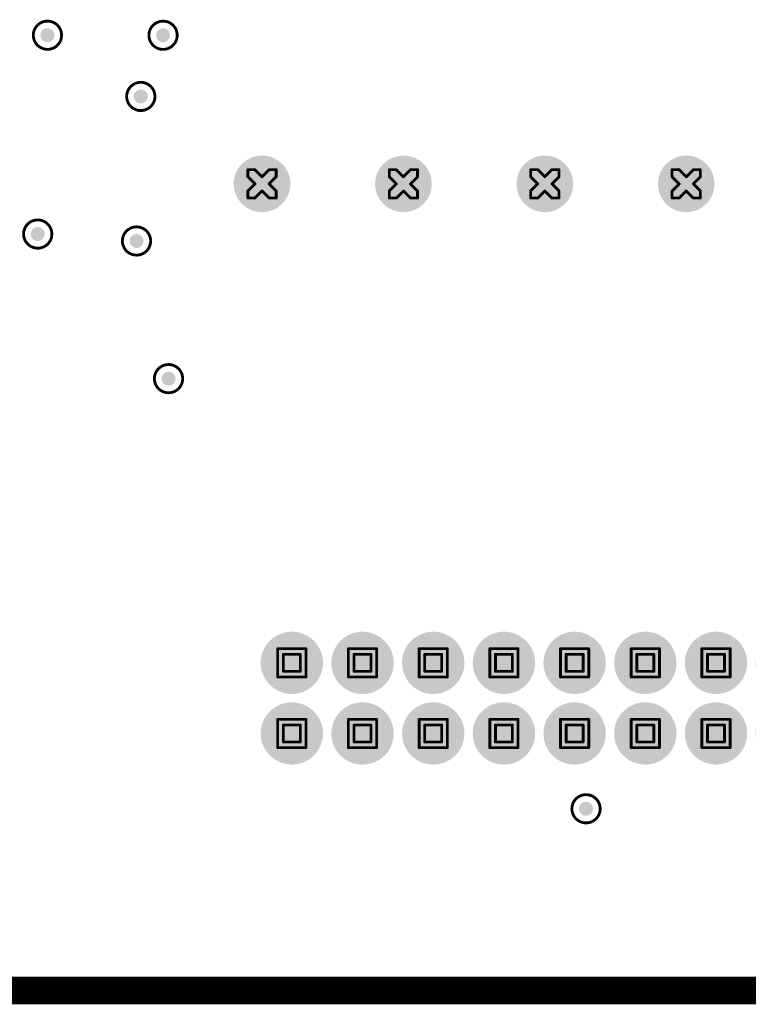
# Model space of a CAD drawing. Header units: inches. Extents: x -11.9 to 0, y -4.1 to 7.1.
# Tile 23 of 54: x -6.727 to -6.212, y 1.959 to 2.656. Entities that reach past the tile are written whole.
import ezdxf

# ---------------------------------------------------------------- set-up
doc = ezdxf.new("R2010")
doc.units = ezdxf.units.IN
doc.header["$MEASUREMENT"] = 0
for name, color, linetype in [('DrillDrawing', 1, 'Continuous'), ('Mechanical1', 6, 'Continuous'), ('MultiLayer', 9, 'Continuous'), ('PadHoleLayer', 156, 'Continuous'), ('ViaHoleLayer', 16, 'Continuous')]:
    doc.layers.add(name, color=color, linetype=linetype)

# ---------------------------------------------------------------- blocks, each defined once
blk = doc.blocks.new('FP_SSM_107_L_SV_BE_HDR7_MFG_121')
at = {"layer": 'MultiLayer'}
h = blk.add_hatch(color=9, dxfattribs=at)
edge = h.paths.add_edge_path()
edge.add_arc((-0.3, 0), 0.02008, 0, 360)
h = blk.add_hatch(color=9, dxfattribs=at)
edge = h.paths.add_edge_path()
edge.add_arc((-0.2, 0), 0.02008, 0, 360)
h = blk.add_hatch(color=9, dxfattribs=at)
edge = h.paths.add_edge_path()
edge.add_arc((-0.1, 0), 0.02008, 0, 360)
h = blk.add_hatch(color=9, dxfattribs=at)
edge = h.paths.add_edge_path()
edge.add_arc((0, 0), 0.02008, 0, 360)
h = blk.add_hatch(color=9, dxfattribs=at)
edge = h.paths.add_edge_path()
edge.add_arc((0.1, 0), 0.02008, 0, 360)
h = blk.add_hatch(color=9, dxfattribs=at)
edge = h.paths.add_edge_path()
edge.add_arc((0.2, 0), 0.02008, 0, 360)
h = blk.add_hatch(color=9, dxfattribs=at)
edge = h.paths.add_edge_path()
edge.add_arc((0.3, 0), 0.02008, 0, 360)
at = {"layer": 'PadHoleLayer'}
h = blk.add_hatch(color=156, dxfattribs=at)
edge = h.paths.add_edge_path()
edge.add_arc((-0.3, 0), 0.02008, 0, 360)
h = blk.add_hatch(color=156, dxfattribs=at)
edge = h.paths.add_edge_path()
edge.add_arc((-0.2, 0), 0.02008, 0, 360)
h = blk.add_hatch(color=156, dxfattribs=at)
edge = h.paths.add_edge_path()
edge.add_arc((-0.1, 0), 0.02008, 0, 360)
h = blk.add_hatch(color=156, dxfattribs=at)
edge = h.paths.add_edge_path()
edge.add_arc((0, 0), 0.02008, 0, 360)
h = blk.add_hatch(color=156, dxfattribs=at)
edge = h.paths.add_edge_path()
edge.add_arc((0.1, 0), 0.02008, 0, 360)
h = blk.add_hatch(color=156, dxfattribs=at)
edge = h.paths.add_edge_path()
edge.add_arc((0.2, 0), 0.02008, 0, 360)
h = blk.add_hatch(color=156, dxfattribs=at)
edge = h.paths.add_edge_path()
edge.add_arc((0.3, 0), 0.02008, 0, 360)
blk = doc.blocks.new('FP_SHF_112_01_L_D_TH_HDR24_MFG_435')
at = {"layer": 'MultiLayer'}
h = blk.add_hatch(color=9, dxfattribs=at)
edge = h.paths.add_edge_path()
edge.add_arc((-0.275, 0.01496), 0.02205, 0, 360)
h = blk.add_hatch(color=9, dxfattribs=at)
edge = h.paths.add_edge_path()
edge.add_arc((-0.225, 0.01496), 0.02205, 0, 360)
h = blk.add_hatch(color=9, dxfattribs=at)
edge = h.paths.add_edge_path()
edge.add_arc((-0.175, 0.01496), 0.02205, 0, 360)
h = blk.add_hatch(color=9, dxfattribs=at)
edge = h.paths.add_edge_path()
edge.add_arc((-0.125, 0.01496), 0.02205, 0, 360)
h = blk.add_hatch(color=9, dxfattribs=at)
edge = h.paths.add_edge_path()
edge.add_arc((-0.075, 0.01496), 0.02205, 0, 360)
h = blk.add_hatch(color=9, dxfattribs=at)
edge = h.paths.add_edge_path()
edge.add_arc((-0.025, 0.01496), 0.02205, 0, 360)
h = blk.add_hatch(color=9, dxfattribs=at)
edge = h.paths.add_edge_path()
edge.add_arc((0.025, 0.01496), 0.02205, 0, 360)
h = blk.add_hatch(color=9, dxfattribs=at)
edge = h.paths.add_edge_path()
edge.add_arc((0.075, 0.01496), 0.02205, 0, 360)
h = blk.add_hatch(color=9, dxfattribs=at)
edge = h.paths.add_edge_path()
edge.add_arc((0.125, 0.01496), 0.02205, 0, 360)
h = blk.add_hatch(color=9, dxfattribs=at)
edge = h.paths.add_edge_path()
edge.add_arc((0.175, 0.01496), 0.02205, 0, 360)
h = blk.add_hatch(color=9, dxfattribs=at)
edge = h.paths.add_edge_path()
edge.add_arc((0.225, 0.01496), 0.02205, 0, 360)
h = blk.add_hatch(color=9, dxfattribs=at)
edge = h.paths.add_edge_path()
edge.add_arc((0.275, 0.01496), 0.02205, 0, 360)
h = blk.add_hatch(color=9, dxfattribs=at)
edge = h.paths.add_edge_path()
edge.add_arc((-0.29506, -0.01498), 0.00198, 90, 180)
edge.add_line((-0.29705, -0.01498), (-0.29705, -0.0551))
edge.add_arc((-0.29506, -0.0551), 0.00198, 180, 270)
edge.add_line((-0.29506, -0.05709), (-0.25494, -0.05709))
edge.add_arc((-0.25494, -0.0551), 0.00198, 270, 360)
edge.add_line((-0.25295, -0.0551), (-0.25295, -0.01498))
edge.add_arc((-0.25494, -0.01498), 0.00198, 0, 90)
edge.add_line((-0.25494, -0.01299), (-0.29506, -0.01299))
h = blk.add_hatch(color=9, dxfattribs=at)
edge = h.paths.add_edge_path()
edge.add_arc((-0.225, -0.03504), 0.02205, 0, 360)
h = blk.add_hatch(color=9, dxfattribs=at)
edge = h.paths.add_edge_path()
edge.add_arc((-0.175, -0.03504), 0.02205, 0, 360)
h = blk.add_hatch(color=9, dxfattribs=at)
edge = h.paths.add_edge_path()
edge.add_arc((-0.125, -0.03504), 0.02205, 0, 360)
h = blk.add_hatch(color=9, dxfattribs=at)
edge = h.paths.add_edge_path()
edge.add_arc((-0.075, -0.03504), 0.02205, 0, 360)
h = blk.add_hatch(color=9, dxfattribs=at)
edge = h.paths.add_edge_path()
edge.add_arc((-0.025, -0.03504), 0.02205, 0, 360)
h = blk.add_hatch(color=9, dxfattribs=at)
edge = h.paths.add_edge_path()
edge.add_arc((0.025, -0.03504), 0.02205, 0, 360)
h = blk.add_hatch(color=9, dxfattribs=at)
edge = h.paths.add_edge_path()
edge.add_arc((0.075, -0.03504), 0.02205, 0, 360)
h = blk.add_hatch(color=9, dxfattribs=at)
edge = h.paths.add_edge_path()
edge.add_arc((0.125, -0.03504), 0.02205, 0, 360)
h = blk.add_hatch(color=9, dxfattribs=at)
edge = h.paths.add_edge_path()
edge.add_arc((0.175, -0.03504), 0.02205, 0, 360)
h = blk.add_hatch(color=9, dxfattribs=at)
edge = h.paths.add_edge_path()
edge.add_arc((0.225, -0.03504), 0.02205, 0, 360)
h = blk.add_hatch(color=9, dxfattribs=at)
edge = h.paths.add_edge_path()
edge.add_arc((0.275, -0.03504), 0.02205, 0, 360)
at = {"layer": 'PadHoleLayer'}
h = blk.add_hatch(color=156, dxfattribs=at)
edge = h.paths.add_edge_path()
edge.add_arc((-0.275, 0.01496), 0.01457, 0, 360)
h = blk.add_hatch(color=156, dxfattribs=at)
edge = h.paths.add_edge_path()
edge.add_arc((-0.225, 0.01496), 0.01457, 0, 360)
h = blk.add_hatch(color=156, dxfattribs=at)
edge = h.paths.add_edge_path()
edge.add_arc((-0.175, 0.01496), 0.01457, 0, 360)
h = blk.add_hatch(color=156, dxfattribs=at)
edge = h.paths.add_edge_path()
edge.add_arc((-0.125, 0.01496), 0.01457, 0, 360)
h = blk.add_hatch(color=156, dxfattribs=at)
edge = h.paths.add_edge_path()
edge.add_arc((-0.075, 0.01496), 0.01457, 0, 360)
h = blk.add_hatch(color=156, dxfattribs=at)
edge = h.paths.add_edge_path()
edge.add_arc((-0.025, 0.01496), 0.01457, 0, 360)
h = blk.add_hatch(color=156, dxfattribs=at)
edge = h.paths.add_edge_path()
edge.add_arc((0.025, 0.01496), 0.01457, 0, 360)
h = blk.add_hatch(color=156, dxfattribs=at)
edge = h.paths.add_edge_path()
edge.add_arc((0.075, 0.01496), 0.01457, 0, 360)
h = blk.add_hatch(color=156, dxfattribs=at)
edge = h.paths.add_edge_path()
edge.add_arc((0.125, 0.01496), 0.01457, 0, 360)
h = blk.add_hatch(color=156, dxfattribs=at)
edge = h.paths.add_edge_path()
edge.add_arc((0.175, 0.01496), 0.01457, 0, 360)
h = blk.add_hatch(color=156, dxfattribs=at)
edge = h.paths.add_edge_path()
edge.add_arc((0.225, 0.01496), 0.01457, 0, 360)
h = blk.add_hatch(color=156, dxfattribs=at)
edge = h.paths.add_edge_path()
edge.add_arc((0.275, 0.01496), 0.01457, 0, 360)
h = blk.add_hatch(color=156, dxfattribs=at)
edge = h.paths.add_edge_path()
edge.add_arc((-0.275, -0.03504), 0.01457, 0, 360)
h = blk.add_hatch(color=156, dxfattribs=at)
edge = h.paths.add_edge_path()
edge.add_arc((-0.225, -0.03504), 0.01457, 0, 360)
h = blk.add_hatch(color=156, dxfattribs=at)
edge = h.paths.add_edge_path()
edge.add_arc((-0.175, -0.03504), 0.01457, 0, 360)
h = blk.add_hatch(color=156, dxfattribs=at)
edge = h.paths.add_edge_path()
edge.add_arc((-0.125, -0.03504), 0.01457, 0, 360)
h = blk.add_hatch(color=156, dxfattribs=at)
edge = h.paths.add_edge_path()
edge.add_arc((-0.075, -0.03504), 0.01457, 0, 360)
h = blk.add_hatch(color=156, dxfattribs=at)
edge = h.paths.add_edge_path()
edge.add_arc((-0.025, -0.03504), 0.01457, 0, 360)
h = blk.add_hatch(color=156, dxfattribs=at)
edge = h.paths.add_edge_path()
edge.add_arc((0.025, -0.03504), 0.01457, 0, 360)
h = blk.add_hatch(color=156, dxfattribs=at)
edge = h.paths.add_edge_path()
edge.add_arc((0.075, -0.03504), 0.01457, 0, 360)
h = blk.add_hatch(color=156, dxfattribs=at)
edge = h.paths.add_edge_path()
edge.add_arc((0.125, -0.03504), 0.01457, 0, 360)
h = blk.add_hatch(color=156, dxfattribs=at)
edge = h.paths.add_edge_path()
edge.add_arc((0.175, -0.03504), 0.01457, 0, 360)
h = blk.add_hatch(color=156, dxfattribs=at)
edge = h.paths.add_edge_path()
edge.add_arc((0.225, -0.03504), 0.01457, 0, 360)
h = blk.add_hatch(color=156, dxfattribs=at)
edge = h.paths.add_edge_path()
edge.add_arc((0.275, -0.03504), 0.01457, 0, 360)

msp = doc.modelspace()

# ---------------------------------------------------------------- hatches: boundary and pattern name
at = {"layer": 'ViaHoleLayer'}
h = msp.add_hatch(color=16, dxfattribs=at)
edge = h.paths.add_edge_path()
edge.add_arc((-6.70768, 2.64469), 0.005, 0, 360)
h = msp.add_hatch(color=16, dxfattribs=at)
edge = h.paths.add_edge_path()
edge.add_arc((-6.62591, 2.64466), 0.005, 0, 360)
h = msp.add_hatch(color=16, dxfattribs=at)
edge = h.paths.add_edge_path()
edge.add_arc((-6.64165, 2.60135), 0.005, 0, 360)
h = msp.add_hatch(color=16, dxfattribs=at)
edge = h.paths.add_edge_path()
edge.add_arc((-6.71457, 2.50394), 0.005, 0, 360)
h = msp.add_hatch(color=16, dxfattribs=at)
edge = h.paths.add_edge_path()
edge.add_arc((-6.64469, 2.49902), 0.005, 0, 360)
h = msp.add_hatch(color=16, dxfattribs=at)
edge = h.paths.add_edge_path()
edge.add_arc((-6.62205, 2.40157), 0.005, 0, 360)
h = msp.add_hatch(color=16, dxfattribs=at)
edge = h.paths.add_edge_path()
edge.add_arc((-6.32677, 2.09708), 0.005, 0, 360)

# ---------------------------------------------------------------- linework, layer by layer
at = {"layer": 'DrillDrawing'}
for points, const_width in [([(-6.69768, 2.64469, 1), (-6.71768, 2.64469, 1)], 0.002), ([(-6.61591, 2.64466, 1), (-6.63591, 2.64466, 1)], 0.002), ([(-6.71818, 2.64469, 1), (-6.71718, 2.64469, 1)], 0.001), ([(-6.69818, 2.64469, 1), (-6.69718, 2.64469, 1)], 0.001), ([(-6.63641, 2.64466, 1), (-6.63541, 2.64466, 1)], 0.001), ([(-6.61641, 2.64466, 1), (-6.61541, 2.64466, 1)], 0.001), ([(-6.63165, 2.60135, 1), (-6.65165, 2.60135, 1)], 0.002), ([(-6.65215, 2.60135, 1), (-6.65115, 2.60135, 1)], 0.001), ([(-6.63215, 2.60135, 1), (-6.63115, 2.60135, 1)], 0.001), ([(-6.56641, 2.54947, 1), (-6.56541, 2.54947, 1)], 0.001), ([(-6.56641, 2.54947, 1), (-6.56541, 2.54947, 1)], 0.001), ([(-6.56641, 2.54447, 1), (-6.56541, 2.54447, 1)], 0.001), ([(-6.56641, 2.54447, 1), (-6.56541, 2.54447, 1)], 0.001), ([(-6.56141, 2.54947, 1), (-6.56041, 2.54947, 1)], 0.001), ([(-6.56141, 2.54947, 1), (-6.56041, 2.54947, 1)], 0.001), ([(-6.55641, 2.54447, 1), (-6.55541, 2.54447, 1)], 0.001), ([(-6.55641, 2.54447, 1), (-6.55541, 2.54447, 1)], 0.001), ([(-6.55141, 2.54947, 1), (-6.55041, 2.54947, 1)], 0.001), ([(-6.55141, 2.54947, 1), (-6.55041, 2.54947, 1)], 0.001), ([(-6.54641, 2.54947, 1), (-6.54541, 2.54947, 1)], 0.001), ([(-6.54641, 2.54947, 1), (-6.54541, 2.54947, 1)], 0.001), ([(-6.54641, 2.54447, 1), (-6.54541, 2.54447, 1)], 0.001), ([(-6.54641, 2.54447, 1), (-6.54541, 2.54447, 1)], 0.001), ([(-6.46641, 2.54947, 1), (-6.46541, 2.54947, 1)], 0.001), ([(-6.46641, 2.54947, 1), (-6.46541, 2.54947, 1)], 0.001), ([(-6.46641, 2.54447, 1), (-6.46541, 2.54447, 1)], 0.001), ([(-6.46641, 2.54447, 1), (-6.46541, 2.54447, 1)], 0.001), ([(-6.46141, 2.54947, 1), (-6.46041, 2.54947, 1)], 0.001), ([(-6.46141, 2.54947, 1), (-6.46041, 2.54947, 1)], 0.001), ([(-6.45641, 2.54447, 1), (-6.45541, 2.54447, 1)], 0.001), ([(-6.45641, 2.54447, 1), (-6.45541, 2.54447, 1)], 0.001), ([(-6.45141, 2.54947, 1), (-6.45041, 2.54947, 1)], 0.001), ([(-6.45141, 2.54947, 1), (-6.45041, 2.54947, 1)], 0.001), ([(-6.44641, 2.54947, 1), (-6.44541, 2.54947, 1)], 0.001), ([(-6.44641, 2.54947, 1), (-6.44541, 2.54947, 1)], 0.001), ([(-6.44641, 2.54447, 1), (-6.44541, 2.54447, 1)], 0.001), ([(-6.44641, 2.54447, 1), (-6.44541, 2.54447, 1)], 0.001), ([(-6.36641, 2.54947, 1), (-6.36541, 2.54947, 1)], 0.001), ([(-6.36641, 2.54947, 1), (-6.36541, 2.54947, 1)], 0.001), ([(-6.36641, 2.54447, 1), (-6.36541, 2.54447, 1)], 0.001), ([(-6.36641, 2.54447, 1), (-6.36541, 2.54447, 1)], 0.001), ([(-6.36141, 2.54947, 1), (-6.36041, 2.54947, 1)], 0.001), ([(-6.36141, 2.54947, 1), (-6.36041, 2.54947, 1)], 0.001), ([(-6.35641, 2.54447, 1), (-6.35541, 2.54447, 1)], 0.001), ([(-6.35641, 2.54447, 1), (-6.35541, 2.54447, 1)], 0.001), ([(-6.35141, 2.54947, 1), (-6.35041, 2.54947, 1)], 0.001), ([(-6.35141, 2.54947, 1), (-6.35041, 2.54947, 1)], 0.001), ([(-6.34641, 2.54947, 1), (-6.34541, 2.54947, 1)], 0.001), ([(-6.34641, 2.54947, 1), (-6.34541, 2.54947, 1)], 0.001), ([(-6.34641, 2.54447, 1), (-6.34541, 2.54447, 1)], 0.001), ([(-6.34641, 2.54447, 1), (-6.34541, 2.54447, 1)], 0.001), ([(-6.26641, 2.54947, 1), (-6.26541, 2.54947, 1)], 0.001), ([(-6.26641, 2.54947, 1), (-6.26541, 2.54947, 1)], 0.001), ([(-6.26641, 2.54447, 1), (-6.26541, 2.54447, 1)], 0.001), ([(-6.26641, 2.54447, 1), (-6.26541, 2.54447, 1)], 0.001), ([(-6.26141, 2.54947, 1), (-6.26041, 2.54947, 1)], 0.001), ([(-6.26141, 2.54947, 1), (-6.26041, 2.54947, 1)], 0.001), ([(-6.25641, 2.54447, 1), (-6.25541, 2.54447, 1)], 0.001), ([(-6.25641, 2.54447, 1), (-6.25541, 2.54447, 1)], 0.001), ([(-6.25141, 2.54947, 1), (-6.25041, 2.54947, 1)], 0.001), ([(-6.25141, 2.54947, 1), (-6.25041, 2.54947, 1)], 0.001), ([(-6.24641, 2.54947, 1), (-6.24541, 2.54947, 1)], 0.001), ([(-6.24641, 2.54947, 1), (-6.24541, 2.54947, 1)], 0.001), ([(-6.24641, 2.54447, 1), (-6.24541, 2.54447, 1)], 0.001), ([(-6.24641, 2.54447, 1), (-6.24541, 2.54447, 1)], 0.001), ([(-6.56141, 2.53947, 1), (-6.56041, 2.53947, 1)], 0.001), ([(-6.56141, 2.53947, 1), (-6.56041, 2.53947, 1)], 0.001), ([(-6.55141, 2.53947, 1), (-6.55041, 2.53947, 1)], 0.001), ([(-6.55141, 2.53947, 1), (-6.55041, 2.53947, 1)], 0.001), ([(-6.46141, 2.53947, 1), (-6.46041, 2.53947, 1)], 0.001), ([(-6.46141, 2.53947, 1), (-6.46041, 2.53947, 1)], 0.001), ([(-6.45141, 2.53947, 1), (-6.45041, 2.53947, 1)], 0.001), ([(-6.45141, 2.53947, 1), (-6.45041, 2.53947, 1)], 0.001), ([(-6.36141, 2.53947, 1), (-6.36041, 2.53947, 1)], 0.001), ([(-6.36141, 2.53947, 1), (-6.36041, 2.53947, 1)], 0.001), ([(-6.35141, 2.53947, 1), (-6.35041, 2.53947, 1)], 0.001), ([(-6.35141, 2.53947, 1), (-6.35041, 2.53947, 1)], 0.001), ([(-6.26141, 2.53947, 1), (-6.26041, 2.53947, 1)], 0.001), ([(-6.26141, 2.53947, 1), (-6.26041, 2.53947, 1)], 0.001), ([(-6.25141, 2.53947, 1), (-6.25041, 2.53947, 1)], 0.001), ([(-6.25141, 2.53947, 1), (-6.25041, 2.53947, 1)], 0.001), ([(-6.56641, 2.53447, 1), (-6.56541, 2.53447, 1)], 0.001), ([(-6.56641, 2.53447, 1), (-6.56541, 2.53447, 1)], 0.001), ([(-6.56641, 2.52947, 1), (-6.56541, 2.52947, 1)], 0.001), ([(-6.56641, 2.52947, 1), (-6.56541, 2.52947, 1)], 0.001), ([(-6.56141, 2.52947, 1), (-6.56041, 2.52947, 1)], 0.001), ([(-6.56141, 2.52947, 1), (-6.56041, 2.52947, 1)], 0.001), ([(-6.55641, 2.53447, 1), (-6.55541, 2.53447, 1)], 0.001), ([(-6.55641, 2.53447, 1), (-6.55541, 2.53447, 1)], 0.001), ([(-6.55141, 2.52947, 1), (-6.55041, 2.52947, 1)], 0.001), ([(-6.55141, 2.52947, 1), (-6.55041, 2.52947, 1)], 0.001), ([(-6.54641, 2.53447, 1), (-6.54541, 2.53447, 1)], 0.001), ([(-6.54641, 2.53447, 1), (-6.54541, 2.53447, 1)], 0.001), ([(-6.54641, 2.52947, 1), (-6.54541, 2.52947, 1)], 0.001), ([(-6.54641, 2.52947, 1), (-6.54541, 2.52947, 1)], 0.001), ([(-6.46641, 2.53447, 1), (-6.46541, 2.53447, 1)], 0.001), ([(-6.46641, 2.53447, 1), (-6.46541, 2.53447, 1)], 0.001), ([(-6.46641, 2.52947, 1), (-6.46541, 2.52947, 1)], 0.001), ([(-6.46641, 2.52947, 1), (-6.46541, 2.52947, 1)], 0.001), ([(-6.46141, 2.52947, 1), (-6.46041, 2.52947, 1)], 0.001), ([(-6.46141, 2.52947, 1), (-6.46041, 2.52947, 1)], 0.001), ([(-6.45641, 2.53447, 1), (-6.45541, 2.53447, 1)], 0.001), ([(-6.45641, 2.53447, 1), (-6.45541, 2.53447, 1)], 0.001), ([(-6.45141, 2.52947, 1), (-6.45041, 2.52947, 1)], 0.001), ([(-6.45141, 2.52947, 1), (-6.45041, 2.52947, 1)], 0.001), ([(-6.44641, 2.53447, 1), (-6.44541, 2.53447, 1)], 0.001), ([(-6.44641, 2.53447, 1), (-6.44541, 2.53447, 1)], 0.001), ([(-6.44641, 2.52947, 1), (-6.44541, 2.52947, 1)], 0.001), ([(-6.44641, 2.52947, 1), (-6.44541, 2.52947, 1)], 0.001), ([(-6.36641, 2.53447, 1), (-6.36541, 2.53447, 1)], 0.001), ([(-6.36641, 2.53447, 1), (-6.36541, 2.53447, 1)], 0.001), ([(-6.36641, 2.52947, 1), (-6.36541, 2.52947, 1)], 0.001), ([(-6.36641, 2.52947, 1), (-6.36541, 2.52947, 1)], 0.001), ([(-6.36141, 2.52947, 1), (-6.36041, 2.52947, 1)], 0.001), ([(-6.36141, 2.52947, 1), (-6.36041, 2.52947, 1)], 0.001), ([(-6.35641, 2.53447, 1), (-6.35541, 2.53447, 1)], 0.001), ([(-6.35641, 2.53447, 1), (-6.35541, 2.53447, 1)], 0.001), ([(-6.35141, 2.52947, 1), (-6.35041, 2.52947, 1)], 0.001), ([(-6.35141, 2.52947, 1), (-6.35041, 2.52947, 1)], 0.001), ([(-6.34641, 2.53447, 1), (-6.34541, 2.53447, 1)], 0.001), ([(-6.34641, 2.53447, 1), (-6.34541, 2.53447, 1)], 0.001), ([(-6.34641, 2.52947, 1), (-6.34541, 2.52947, 1)], 0.001), ([(-6.34641, 2.52947, 1), (-6.34541, 2.52947, 1)], 0.001), ([(-6.26641, 2.53447, 1), (-6.26541, 2.53447, 1)], 0.001), ([(-6.26641, 2.53447, 1), (-6.26541, 2.53447, 1)], 0.001), ([(-6.26641, 2.52947, 1), (-6.26541, 2.52947, 1)], 0.001), ([(-6.26641, 2.52947, 1), (-6.26541, 2.52947, 1)], 0.001), ([(-6.26141, 2.52947, 1), (-6.26041, 2.52947, 1)], 0.001), ([(-6.26141, 2.52947, 1), (-6.26041, 2.52947, 1)], 0.001), ([(-6.25641, 2.53447, 1), (-6.25541, 2.53447, 1)], 0.001), ([(-6.25641, 2.53447, 1), (-6.25541, 2.53447, 1)], 0.001), ([(-6.25141, 2.52947, 1), (-6.25041, 2.52947, 1)], 0.001), ([(-6.25141, 2.52947, 1), (-6.25041, 2.52947, 1)], 0.001), ([(-6.24641, 2.53447, 1), (-6.24541, 2.53447, 1)], 0.001), ([(-6.24641, 2.53447, 1), (-6.24541, 2.53447, 1)], 0.001), ([(-6.24641, 2.52947, 1), (-6.24541, 2.52947, 1)], 0.001), ([(-6.24641, 2.52947, 1), (-6.24541, 2.52947, 1)], 0.001), ([(-6.70457, 2.50394, 1), (-6.72457, 2.50394, 1)], 0.002), ([(-6.63469, 2.49902, 1), (-6.65469, 2.49902, 1)], 0.002), ([(-6.72507, 2.50394, 1), (-6.72407, 2.50394, 1)], 0.001), ([(-6.70507, 2.50394, 1), (-6.70407, 2.50394, 1)], 0.001), ([(-6.65519, 2.49902, 1), (-6.65419, 2.49902, 1)], 0.001), ([(-6.63519, 2.49902, 1), (-6.63419, 2.49902, 1)], 0.001), ([(-6.61205, 2.40157, 1), (-6.63205, 2.40157, 1)], 0.002), ([(-6.63255, 2.40157, 1), (-6.63155, 2.40157, 1)], 0.001), ([(-6.61255, 2.40157, 1), (-6.61155, 2.40157, 1)], 0.001), ([(-6.54534, 2.21039, 1), (-6.54434, 2.21039, 1)], 0.001), ([(-6.54534, 2.21039, 1), (-6.54434, 2.21039, 1)], 0.001), ([(-6.52534, 2.21039, 1), (-6.52434, 2.21039, 1)], 0.001), ([(-6.52534, 2.21039, 1), (-6.52434, 2.21039, 1)], 0.001), ([(-6.49534, 2.21039, 1), (-6.49434, 2.21039, 1)], 0.001), ([(-6.49534, 2.21039, 1), (-6.49434, 2.21039, 1)], 0.001), ([(-6.47534, 2.21039, 1), (-6.47434, 2.21039, 1)], 0.001), ([(-6.47534, 2.21039, 1), (-6.47434, 2.21039, 1)], 0.001), ([(-6.44534, 2.21039, 1), (-6.44434, 2.21039, 1)], 0.001), ([(-6.44534, 2.21039, 1), (-6.44434, 2.21039, 1)], 0.001), ([(-6.42534, 2.21039, 1), (-6.42434, 2.21039, 1)], 0.001), ([(-6.42534, 2.21039, 1), (-6.42434, 2.21039, 1)], 0.001), ([(-6.39534, 2.21039, 1), (-6.39434, 2.21039, 1)], 0.001), ([(-6.39534, 2.21039, 1), (-6.39434, 2.21039, 1)], 0.001), ([(-6.37534, 2.21039, 1), (-6.37434, 2.21039, 1)], 0.001), ([(-6.37534, 2.21039, 1), (-6.37434, 2.21039, 1)], 0.001), ([(-6.34534, 2.21039, 1), (-6.34434, 2.21039, 1)], 0.001), ([(-6.34534, 2.21039, 1), (-6.34434, 2.21039, 1)], 0.001), ([(-6.32534, 2.21039, 1), (-6.32434, 2.21039, 1)], 0.001), ([(-6.32534, 2.21039, 1), (-6.32434, 2.21039, 1)], 0.001), ([(-6.29534, 2.21039, 1), (-6.29434, 2.21039, 1)], 0.001), ([(-6.29534, 2.21039, 1), (-6.29434, 2.21039, 1)], 0.001), ([(-6.27534, 2.21039, 1), (-6.27434, 2.21039, 1)], 0.001), ([(-6.27534, 2.21039, 1), (-6.27434, 2.21039, 1)], 0.001), ([(-6.24534, 2.21039, 1), (-6.24434, 2.21039, 1)], 0.001), ([(-6.24534, 2.21039, 1), (-6.24434, 2.21039, 1)], 0.001), ([(-6.22534, 2.21039, 1), (-6.22434, 2.21039, 1)], 0.001), ([(-6.22534, 2.21039, 1), (-6.22434, 2.21039, 1)], 0.001), ([(-6.54134, 2.20639, 1), (-6.54034, 2.20639, 1)], 0.001), ([(-6.54134, 2.20639, 1), (-6.54034, 2.20639, 1)], 0.001), ([(-6.52934, 2.20639, 1), (-6.52834, 2.20639, 1)], 0.001), ([(-6.52934, 2.20639, 1), (-6.52834, 2.20639, 1)], 0.001), ([(-6.49134, 2.20639, 1), (-6.49034, 2.20639, 1)], 0.001), ([(-6.49134, 2.20639, 1), (-6.49034, 2.20639, 1)], 0.001), ([(-6.47934, 2.20639, 1), (-6.47834, 2.20639, 1)], 0.001), ([(-6.47934, 2.20639, 1), (-6.47834, 2.20639, 1)], 0.001), ([(-6.44134, 2.20639, 1), (-6.44034, 2.20639, 1)], 0.001), ([(-6.44134, 2.20639, 1), (-6.44034, 2.20639, 1)], 0.001), ([(-6.42934, 2.20639, 1), (-6.42834, 2.20639, 1)], 0.001), ([(-6.42934, 2.20639, 1), (-6.42834, 2.20639, 1)], 0.001), ([(-6.39134, 2.20639, 1), (-6.39034, 2.20639, 1)], 0.001), ([(-6.39134, 2.20639, 1), (-6.39034, 2.20639, 1)], 0.001), ([(-6.37934, 2.20639, 1), (-6.37834, 2.20639, 1)], 0.001), ([(-6.37934, 2.20639, 1), (-6.37834, 2.20639, 1)], 0.001), ([(-6.34134, 2.20639, 1), (-6.34034, 2.20639, 1)], 0.001), ([(-6.34134, 2.20639, 1), (-6.34034, 2.20639, 1)], 0.001), ([(-6.32934, 2.20639, 1), (-6.32834, 2.20639, 1)], 0.001), ([(-6.32934, 2.20639, 1), (-6.32834, 2.20639, 1)], 0.001), ([(-6.29134, 2.20639, 1), (-6.29034, 2.20639, 1)], 0.001), ([(-6.29134, 2.20639, 1), (-6.29034, 2.20639, 1)], 0.001), ([(-6.27934, 2.20639, 1), (-6.27834, 2.20639, 1)], 0.001), ([(-6.27934, 2.20639, 1), (-6.27834, 2.20639, 1)], 0.001), ([(-6.24134, 2.20639, 1), (-6.24034, 2.20639, 1)], 0.001), ([(-6.24134, 2.20639, 1), (-6.24034, 2.20639, 1)], 0.001), ([(-6.22934, 2.20639, 1), (-6.22834, 2.20639, 1)], 0.001), ([(-6.22934, 2.20639, 1), (-6.22834, 2.20639, 1)], 0.001), ([(-6.54534, 2.19039, 1), (-6.54434, 2.19039, 1)], 0.001), ([(-6.54534, 2.19039, 1), (-6.54434, 2.19039, 1)], 0.001), ([(-6.54134, 2.19439, 1), (-6.54034, 2.19439, 1)], 0.001), ([(-6.54134, 2.19439, 1), (-6.54034, 2.19439, 1)], 0.001), ([(-6.52934, 2.19439, 1), (-6.52834, 2.19439, 1)], 0.001), ([(-6.52934, 2.19439, 1), (-6.52834, 2.19439, 1)], 0.001), ([(-6.52534, 2.19039, 1), (-6.52434, 2.19039, 1)], 0.001), ([(-6.52534, 2.19039, 1), (-6.52434, 2.19039, 1)], 0.001), ([(-6.49534, 2.19039, 1), (-6.49434, 2.19039, 1)], 0.001), ([(-6.49534, 2.19039, 1), (-6.49434, 2.19039, 1)], 0.001), ([(-6.49134, 2.19439, 1), (-6.49034, 2.19439, 1)], 0.001), ([(-6.49134, 2.19439, 1), (-6.49034, 2.19439, 1)], 0.001), ([(-6.47934, 2.19439, 1), (-6.47834, 2.19439, 1)], 0.001), ([(-6.47934, 2.19439, 1), (-6.47834, 2.19439, 1)], 0.001), ([(-6.47534, 2.19039, 1), (-6.47434, 2.19039, 1)], 0.001), ([(-6.47534, 2.19039, 1), (-6.47434, 2.19039, 1)], 0.001), ([(-6.44534, 2.19039, 1), (-6.44434, 2.19039, 1)], 0.001), ([(-6.44534, 2.19039, 1), (-6.44434, 2.19039, 1)], 0.001), ([(-6.44134, 2.19439, 1), (-6.44034, 2.19439, 1)], 0.001), ([(-6.44134, 2.19439, 1), (-6.44034, 2.19439, 1)], 0.001), ([(-6.42934, 2.19439, 1), (-6.42834, 2.19439, 1)], 0.001), ([(-6.42934, 2.19439, 1), (-6.42834, 2.19439, 1)], 0.001), ([(-6.42534, 2.19039, 1), (-6.42434, 2.19039, 1)], 0.001), ([(-6.42534, 2.19039, 1), (-6.42434, 2.19039, 1)], 0.001), ([(-6.39534, 2.19039, 1), (-6.39434, 2.19039, 1)], 0.001), ([(-6.39534, 2.19039, 1), (-6.39434, 2.19039, 1)], 0.001), ([(-6.39134, 2.19439, 1), (-6.39034, 2.19439, 1)], 0.001), ([(-6.39134, 2.19439, 1), (-6.39034, 2.19439, 1)], 0.001), ([(-6.37934, 2.19439, 1), (-6.37834, 2.19439, 1)], 0.001), ([(-6.37934, 2.19439, 1), (-6.37834, 2.19439, 1)], 0.001), ([(-6.37534, 2.19039, 1), (-6.37434, 2.19039, 1)], 0.001), ([(-6.37534, 2.19039, 1), (-6.37434, 2.19039, 1)], 0.001), ([(-6.34534, 2.19039, 1), (-6.34434, 2.19039, 1)], 0.001), ([(-6.34534, 2.19039, 1), (-6.34434, 2.19039, 1)], 0.001), ([(-6.34134, 2.19439, 1), (-6.34034, 2.19439, 1)], 0.001), ([(-6.34134, 2.19439, 1), (-6.34034, 2.19439, 1)], 0.001), ([(-6.32934, 2.19439, 1), (-6.32834, 2.19439, 1)], 0.001), ([(-6.32934, 2.19439, 1), (-6.32834, 2.19439, 1)], 0.001), ([(-6.32534, 2.19039, 1), (-6.32434, 2.19039, 1)], 0.001), ([(-6.32534, 2.19039, 1), (-6.32434, 2.19039, 1)], 0.001), ([(-6.29534, 2.19039, 1), (-6.29434, 2.19039, 1)], 0.001), ([(-6.29534, 2.19039, 1), (-6.29434, 2.19039, 1)], 0.001), ([(-6.29134, 2.19439, 1), (-6.29034, 2.19439, 1)], 0.001), ([(-6.29134, 2.19439, 1), (-6.29034, 2.19439, 1)], 0.001), ([(-6.27934, 2.19439, 1), (-6.27834, 2.19439, 1)], 0.001), ([(-6.27934, 2.19439, 1), (-6.27834, 2.19439, 1)], 0.001), ([(-6.27534, 2.19039, 1), (-6.27434, 2.19039, 1)], 0.001), ([(-6.27534, 2.19039, 1), (-6.27434, 2.19039, 1)], 0.001), ([(-6.24534, 2.19039, 1), (-6.24434, 2.19039, 1)], 0.001), ([(-6.24534, 2.19039, 1), (-6.24434, 2.19039, 1)], 0.001), ([(-6.24134, 2.19439, 1), (-6.24034, 2.19439, 1)], 0.001), ([(-6.24134, 2.19439, 1), (-6.24034, 2.19439, 1)], 0.001), ([(-6.22934, 2.19439, 1), (-6.22834, 2.19439, 1)], 0.001), ([(-6.22934, 2.19439, 1), (-6.22834, 2.19439, 1)], 0.001), ([(-6.22534, 2.19039, 1), (-6.22434, 2.19039, 1)], 0.001), ([(-6.22534, 2.19039, 1), (-6.22434, 2.19039, 1)], 0.001), ([(-6.54534, 2.16039, 1), (-6.54434, 2.16039, 1)], 0.001), ([(-6.54534, 2.16039, 1), (-6.54434, 2.16039, 1)], 0.001), ([(-6.52534, 2.16039, 1), (-6.52434, 2.16039, 1)], 0.001), ([(-6.52534, 2.16039, 1), (-6.52434, 2.16039, 1)], 0.001), ([(-6.49534, 2.16039, 1), (-6.49434, 2.16039, 1)], 0.001), ([(-6.49534, 2.16039, 1), (-6.49434, 2.16039, 1)], 0.001), ([(-6.47534, 2.16039, 1), (-6.47434, 2.16039, 1)], 0.001), ([(-6.47534, 2.16039, 1), (-6.47434, 2.16039, 1)], 0.001), ([(-6.44534, 2.16039, 1), (-6.44434, 2.16039, 1)], 0.001), ([(-6.44534, 2.16039, 1), (-6.44434, 2.16039, 1)], 0.001), ([(-6.42534, 2.16039, 1), (-6.42434, 2.16039, 1)], 0.001), ([(-6.42534, 2.16039, 1), (-6.42434, 2.16039, 1)], 0.001), ([(-6.39534, 2.16039, 1), (-6.39434, 2.16039, 1)], 0.001), ([(-6.39534, 2.16039, 1), (-6.39434, 2.16039, 1)], 0.001), ([(-6.37534, 2.16039, 1), (-6.37434, 2.16039, 1)], 0.001), ([(-6.37534, 2.16039, 1), (-6.37434, 2.16039, 1)], 0.001), ([(-6.34534, 2.16039, 1), (-6.34434, 2.16039, 1)], 0.001), ([(-6.34534, 2.16039, 1), (-6.34434, 2.16039, 1)], 0.001), ([(-6.32534, 2.16039, 1), (-6.32434, 2.16039, 1)], 0.001), ([(-6.32534, 2.16039, 1), (-6.32434, 2.16039, 1)], 0.001), ([(-6.29534, 2.16039, 1), (-6.29434, 2.16039, 1)], 0.001), ([(-6.29534, 2.16039, 1), (-6.29434, 2.16039, 1)], 0.001), ([(-6.27534, 2.16039, 1), (-6.27434, 2.16039, 1)], 0.001), ([(-6.27534, 2.16039, 1), (-6.27434, 2.16039, 1)], 0.001), ([(-6.24534, 2.16039, 1), (-6.24434, 2.16039, 1)], 0.001), ([(-6.24534, 2.16039, 1), (-6.24434, 2.16039, 1)], 0.001), ([(-6.22534, 2.16039, 1), (-6.22434, 2.16039, 1)], 0.001), ([(-6.22534, 2.16039, 1), (-6.22434, 2.16039, 1)], 0.001), ([(-6.54134, 2.15639, 1), (-6.54034, 2.15639, 1)], 0.001), ([(-6.54134, 2.15639, 1), (-6.54034, 2.15639, 1)], 0.001), ([(-6.52934, 2.15639, 1), (-6.52834, 2.15639, 1)], 0.001), ([(-6.52934, 2.15639, 1), (-6.52834, 2.15639, 1)], 0.001), ([(-6.49134, 2.15639, 1), (-6.49034, 2.15639, 1)], 0.001), ([(-6.49134, 2.15639, 1), (-6.49034, 2.15639, 1)], 0.001), ([(-6.47934, 2.15639, 1), (-6.47834, 2.15639, 1)], 0.001), ([(-6.47934, 2.15639, 1), (-6.47834, 2.15639, 1)], 0.001), ([(-6.44134, 2.15639, 1), (-6.44034, 2.15639, 1)], 0.001), ([(-6.44134, 2.15639, 1), (-6.44034, 2.15639, 1)], 0.001), ([(-6.42934, 2.15639, 1), (-6.42834, 2.15639, 1)], 0.001), ([(-6.42934, 2.15639, 1), (-6.42834, 2.15639, 1)], 0.001), ([(-6.39134, 2.15639, 1), (-6.39034, 2.15639, 1)], 0.001), ([(-6.39134, 2.15639, 1), (-6.39034, 2.15639, 1)], 0.001), ([(-6.37934, 2.15639, 1), (-6.37834, 2.15639, 1)], 0.001), ([(-6.37934, 2.15639, 1), (-6.37834, 2.15639, 1)], 0.001), ([(-6.34134, 2.15639, 1), (-6.34034, 2.15639, 1)], 0.001), ([(-6.34134, 2.15639, 1), (-6.34034, 2.15639, 1)], 0.001), ([(-6.32934, 2.15639, 1), (-6.32834, 2.15639, 1)], 0.001), ([(-6.32934, 2.15639, 1), (-6.32834, 2.15639, 1)], 0.001), ([(-6.29134, 2.15639, 1), (-6.29034, 2.15639, 1)], 0.001), ([(-6.29134, 2.15639, 1), (-6.29034, 2.15639, 1)], 0.001), ([(-6.27934, 2.15639, 1), (-6.27834, 2.15639, 1)], 0.001), ([(-6.27934, 2.15639, 1), (-6.27834, 2.15639, 1)], 0.001), ([(-6.24134, 2.15639, 1), (-6.24034, 2.15639, 1)], 0.001), ([(-6.24134, 2.15639, 1), (-6.24034, 2.15639, 1)], 0.001), ([(-6.22934, 2.15639, 1), (-6.22834, 2.15639, 1)], 0.001), ([(-6.22934, 2.15639, 1), (-6.22834, 2.15639, 1)], 0.001), ([(-6.54534, 2.14039, 1), (-6.54434, 2.14039, 1)], 0.001), ([(-6.54534, 2.14039, 1), (-6.54434, 2.14039, 1)], 0.001), ([(-6.54134, 2.14439, 1), (-6.54034, 2.14439, 1)], 0.001), ([(-6.54134, 2.14439, 1), (-6.54034, 2.14439, 1)], 0.001), ([(-6.52934, 2.14439, 1), (-6.52834, 2.14439, 1)], 0.001), ([(-6.52934, 2.14439, 1), (-6.52834, 2.14439, 1)], 0.001), ([(-6.52534, 2.14039, 1), (-6.52434, 2.14039, 1)], 0.001), ([(-6.52534, 2.14039, 1), (-6.52434, 2.14039, 1)], 0.001), ([(-6.49534, 2.14039, 1), (-6.49434, 2.14039, 1)], 0.001), ([(-6.49534, 2.14039, 1), (-6.49434, 2.14039, 1)], 0.001), ([(-6.49134, 2.14439, 1), (-6.49034, 2.14439, 1)], 0.001), ([(-6.49134, 2.14439, 1), (-6.49034, 2.14439, 1)], 0.001), ([(-6.47934, 2.14439, 1), (-6.47834, 2.14439, 1)], 0.001), ([(-6.47934, 2.14439, 1), (-6.47834, 2.14439, 1)], 0.001), ([(-6.47534, 2.14039, 1), (-6.47434, 2.14039, 1)], 0.001), ([(-6.47534, 2.14039, 1), (-6.47434, 2.14039, 1)], 0.001), ([(-6.44534, 2.14039, 1), (-6.44434, 2.14039, 1)], 0.001), ([(-6.44534, 2.14039, 1), (-6.44434, 2.14039, 1)], 0.001), ([(-6.44134, 2.14439, 1), (-6.44034, 2.14439, 1)], 0.001), ([(-6.44134, 2.14439, 1), (-6.44034, 2.14439, 1)], 0.001), ([(-6.42934, 2.14439, 1), (-6.42834, 2.14439, 1)], 0.001), ([(-6.42934, 2.14439, 1), (-6.42834, 2.14439, 1)], 0.001), ([(-6.42534, 2.14039, 1), (-6.42434, 2.14039, 1)], 0.001), ([(-6.42534, 2.14039, 1), (-6.42434, 2.14039, 1)], 0.001), ([(-6.39534, 2.14039, 1), (-6.39434, 2.14039, 1)], 0.001), ([(-6.39534, 2.14039, 1), (-6.39434, 2.14039, 1)], 0.001), ([(-6.39134, 2.14439, 1), (-6.39034, 2.14439, 1)], 0.001), ([(-6.39134, 2.14439, 1), (-6.39034, 2.14439, 1)], 0.001), ([(-6.37934, 2.14439, 1), (-6.37834, 2.14439, 1)], 0.001), ([(-6.37934, 2.14439, 1), (-6.37834, 2.14439, 1)], 0.001), ([(-6.37534, 2.14039, 1), (-6.37434, 2.14039, 1)], 0.001), ([(-6.37534, 2.14039, 1), (-6.37434, 2.14039, 1)], 0.001), ([(-6.34534, 2.14039, 1), (-6.34434, 2.14039, 1)], 0.001), ([(-6.34534, 2.14039, 1), (-6.34434, 2.14039, 1)], 0.001), ([(-6.34134, 2.14439, 1), (-6.34034, 2.14439, 1)], 0.001), ([(-6.34134, 2.14439, 1), (-6.34034, 2.14439, 1)], 0.001), ([(-6.32934, 2.14439, 1), (-6.32834, 2.14439, 1)], 0.001), ([(-6.32934, 2.14439, 1), (-6.32834, 2.14439, 1)], 0.001), ([(-6.32534, 2.14039, 1), (-6.32434, 2.14039, 1)], 0.001), ([(-6.32534, 2.14039, 1), (-6.32434, 2.14039, 1)], 0.001), ([(-6.29534, 2.14039, 1), (-6.29434, 2.14039, 1)], 0.001), ([(-6.29534, 2.14039, 1), (-6.29434, 2.14039, 1)], 0.001), ([(-6.29134, 2.14439, 1), (-6.29034, 2.14439, 1)], 0.001), ([(-6.29134, 2.14439, 1), (-6.29034, 2.14439, 1)], 0.001), ([(-6.27934, 2.14439, 1), (-6.27834, 2.14439, 1)], 0.001), ([(-6.27934, 2.14439, 1), (-6.27834, 2.14439, 1)], 0.001), ([(-6.27534, 2.14039, 1), (-6.27434, 2.14039, 1)], 0.001), ([(-6.27534, 2.14039, 1), (-6.27434, 2.14039, 1)], 0.001), ([(-6.24534, 2.14039, 1), (-6.24434, 2.14039, 1)], 0.001), ([(-6.24534, 2.14039, 1), (-6.24434, 2.14039, 1)], 0.001), ([(-6.24134, 2.14439, 1), (-6.24034, 2.14439, 1)], 0.001), ([(-6.24134, 2.14439, 1), (-6.24034, 2.14439, 1)], 0.001), ([(-6.22934, 2.14439, 1), (-6.22834, 2.14439, 1)], 0.001), ([(-6.22934, 2.14439, 1), (-6.22834, 2.14439, 1)], 0.001), ([(-6.22534, 2.14039, 1), (-6.22434, 2.14039, 1)], 0.001), ([(-6.22534, 2.14039, 1), (-6.22434, 2.14039, 1)], 0.001), ([(-6.31677, 2.09708, 1), (-6.33677, 2.09708, 1)], 0.002), ([(-6.33727, 2.09708, 1), (-6.33627, 2.09708, 1)], 0.001), ([(-6.31727, 2.09708, 1), (-6.31627, 2.09708, 1)], 0.001)]:
    msp.add_lwpolyline(points, format="xyb", close=True, dxfattribs=dict(at, const_width=const_width))
at = {"layer": 'DrillDrawing', "const_width": 0.002}
for points in [[(-6.56591, 2.54447), (-6.56591, 2.54947)], [(-6.56591, 2.54947), (-6.56091, 2.54947)], [(-6.56591, 2.54447), (-6.56091, 2.53947)], [(-6.56091, 2.54947), (-6.55591, 2.54447)], [(-6.55591, 2.54447), (-6.55091, 2.54947)], [(-6.55091, 2.54947), (-6.54591, 2.54947)], [(-6.55091, 2.53947), (-6.54591, 2.54447)], [(-6.54591, 2.54447), (-6.54591, 2.54947)], [(-6.46591, 2.54447), (-6.46591, 2.54947)], [(-6.46591, 2.54947), (-6.46091, 2.54947)], [(-6.46591, 2.54447), (-6.46091, 2.53947)], [(-6.46091, 2.54947), (-6.45591, 2.54447)], [(-6.45591, 2.54447), (-6.45091, 2.54947)], [(-6.45091, 2.54947), (-6.44591, 2.54947)], [(-6.45091, 2.53947), (-6.44591, 2.54447)], [(-6.44591, 2.54447), (-6.44591, 2.54947)], [(-6.36591, 2.54447), (-6.36591, 2.54947)], [(-6.36591, 2.54947), (-6.36091, 2.54947)], [(-6.36591, 2.54447), (-6.36091, 2.53947)], [(-6.36091, 2.54947), (-6.35591, 2.54447)], [(-6.35591, 2.54447), (-6.35091, 2.54947)], [(-6.35091, 2.54947), (-6.34591, 2.54947)], [(-6.35091, 2.53947), (-6.34591, 2.54447)], [(-6.34591, 2.54447), (-6.34591, 2.54947)], [(-6.26591, 2.54447), (-6.26591, 2.54947)], [(-6.26591, 2.54947), (-6.26091, 2.54947)], [(-6.26591, 2.54447), (-6.26091, 2.53947)], [(-6.26091, 2.54947), (-6.25591, 2.54447)], [(-6.25591, 2.54447), (-6.25091, 2.54947)], [(-6.25091, 2.54947), (-6.24591, 2.54947)], [(-6.25091, 2.53947), (-6.24591, 2.54447)], [(-6.24591, 2.54447), (-6.24591, 2.54947)], [(-6.56591, 2.53447), (-6.56091, 2.53947)], [(-6.55091, 2.53947), (-6.54591, 2.53447)], [(-6.46591, 2.53447), (-6.46091, 2.53947)], [(-6.45091, 2.53947), (-6.44591, 2.53447)], [(-6.36591, 2.53447), (-6.36091, 2.53947)], [(-6.35091, 2.53947), (-6.34591, 2.53447)], [(-6.26591, 2.53447), (-6.26091, 2.53947)], [(-6.25091, 2.53947), (-6.24591, 2.53447)], [(-6.56591, 2.52947), (-6.56591, 2.53447)], [(-6.56591, 2.52947), (-6.56091, 2.52947)], [(-6.56091, 2.52947), (-6.55591, 2.53447)], [(-6.55591, 2.53447), (-6.55091, 2.52947)], [(-6.55091, 2.52947), (-6.54591, 2.52947)], [(-6.54591, 2.52947), (-6.54591, 2.53447)], [(-6.46591, 2.52947), (-6.46591, 2.53447)], [(-6.46591, 2.52947), (-6.46091, 2.52947)], [(-6.46091, 2.52947), (-6.45591, 2.53447)], [(-6.45591, 2.53447), (-6.45091, 2.52947)], [(-6.45091, 2.52947), (-6.44591, 2.52947)], [(-6.44591, 2.52947), (-6.44591, 2.53447)], [(-6.36591, 2.52947), (-6.36591, 2.53447)], [(-6.36591, 2.52947), (-6.36091, 2.52947)], [(-6.36091, 2.52947), (-6.35591, 2.53447)], [(-6.35591, 2.53447), (-6.35091, 2.52947)], [(-6.35091, 2.52947), (-6.34591, 2.52947)], [(-6.34591, 2.52947), (-6.34591, 2.53447)], [(-6.26591, 2.52947), (-6.26591, 2.53447)], [(-6.26591, 2.52947), (-6.26091, 2.52947)], [(-6.26091, 2.52947), (-6.25591, 2.53447)], [(-6.25591, 2.53447), (-6.25091, 2.52947)], [(-6.25091, 2.52947), (-6.24591, 2.52947)], [(-6.24591, 2.52947), (-6.24591, 2.53447)], [(-6.54484, 2.21039), (-6.52484, 2.21039)], [(-6.54484, 2.19039), (-6.54484, 2.21039)], [(-6.52484, 2.19039), (-6.52484, 2.21039)], [(-6.49484, 2.21039), (-6.47484, 2.21039)], [(-6.49484, 2.19039), (-6.49484, 2.21039)], [(-6.47484, 2.19039), (-6.47484, 2.21039)], [(-6.44484, 2.21039), (-6.42484, 2.21039)], [(-6.44484, 2.19039), (-6.44484, 2.21039)], [(-6.42484, 2.19039), (-6.42484, 2.21039)], [(-6.39484, 2.21039), (-6.37484, 2.21039)], [(-6.39484, 2.19039), (-6.39484, 2.21039)], [(-6.37484, 2.19039), (-6.37484, 2.21039)], [(-6.34484, 2.21039), (-6.32484, 2.21039)], [(-6.34484, 2.19039), (-6.34484, 2.21039)], [(-6.32484, 2.19039), (-6.32484, 2.21039)], [(-6.29484, 2.21039), (-6.27484, 2.21039)], [(-6.29484, 2.19039), (-6.29484, 2.21039)], [(-6.27484, 2.19039), (-6.27484, 2.21039)], [(-6.24484, 2.21039), (-6.22484, 2.21039)], [(-6.24484, 2.19039), (-6.24484, 2.21039)], [(-6.22484, 2.19039), (-6.22484, 2.21039)], [(-6.54084, 2.20639), (-6.52884, 2.20639)], [(-6.54084, 2.19439), (-6.54084, 2.20639)], [(-6.52884, 2.19439), (-6.52884, 2.20639)], [(-6.49084, 2.20639), (-6.47884, 2.20639)], [(-6.49084, 2.19439), (-6.49084, 2.20639)], [(-6.47884, 2.19439), (-6.47884, 2.20639)], [(-6.44084, 2.20639), (-6.42884, 2.20639)], [(-6.44084, 2.19439), (-6.44084, 2.20639)], [(-6.42884, 2.19439), (-6.42884, 2.20639)], [(-6.39084, 2.20639), (-6.37884, 2.20639)], [(-6.39084, 2.19439), (-6.39084, 2.20639)], [(-6.37884, 2.19439), (-6.37884, 2.20639)], [(-6.34084, 2.20639), (-6.32884, 2.20639)], [(-6.34084, 2.19439), (-6.34084, 2.20639)], [(-6.32884, 2.19439), (-6.32884, 2.20639)], [(-6.29084, 2.20639), (-6.27884, 2.20639)], [(-6.29084, 2.19439), (-6.29084, 2.20639)], [(-6.27884, 2.19439), (-6.27884, 2.20639)], [(-6.24084, 2.20639), (-6.22884, 2.20639)], [(-6.24084, 2.19439), (-6.24084, 2.20639)], [(-6.22884, 2.19439), (-6.22884, 2.20639)], [(-6.54484, 2.19039), (-6.52484, 2.19039)], [(-6.54084, 2.19439), (-6.52884, 2.19439)], [(-6.49484, 2.19039), (-6.47484, 2.19039)], [(-6.49084, 2.19439), (-6.47884, 2.19439)], [(-6.44484, 2.19039), (-6.42484, 2.19039)], [(-6.44084, 2.19439), (-6.42884, 2.19439)], [(-6.39484, 2.19039), (-6.37484, 2.19039)], [(-6.39084, 2.19439), (-6.37884, 2.19439)], [(-6.34484, 2.19039), (-6.32484, 2.19039)], [(-6.34084, 2.19439), (-6.32884, 2.19439)], [(-6.29484, 2.19039), (-6.27484, 2.19039)], [(-6.29084, 2.19439), (-6.27884, 2.19439)], [(-6.24484, 2.19039), (-6.22484, 2.19039)], [(-6.24084, 2.19439), (-6.22884, 2.19439)], [(-6.54484, 2.16039), (-6.52484, 2.16039)], [(-6.54484, 2.14039), (-6.54484, 2.16039)], [(-6.52484, 2.14039), (-6.52484, 2.16039)], [(-6.49484, 2.16039), (-6.47484, 2.16039)], [(-6.49484, 2.14039), (-6.49484, 2.16039)], [(-6.47484, 2.14039), (-6.47484, 2.16039)], [(-6.44484, 2.16039), (-6.42484, 2.16039)], [(-6.44484, 2.14039), (-6.44484, 2.16039)], [(-6.42484, 2.14039), (-6.42484, 2.16039)], [(-6.39484, 2.16039), (-6.37484, 2.16039)], [(-6.39484, 2.14039), (-6.39484, 2.16039)], [(-6.37484, 2.14039), (-6.37484, 2.16039)], [(-6.34484, 2.16039), (-6.32484, 2.16039)], [(-6.34484, 2.14039), (-6.34484, 2.16039)], [(-6.32484, 2.14039), (-6.32484, 2.16039)], [(-6.29484, 2.16039), (-6.27484, 2.16039)], [(-6.29484, 2.14039), (-6.29484, 2.16039)], [(-6.27484, 2.14039), (-6.27484, 2.16039)], [(-6.24484, 2.16039), (-6.22484, 2.16039)], [(-6.24484, 2.14039), (-6.24484, 2.16039)], [(-6.22484, 2.14039), (-6.22484, 2.16039)], [(-6.54084, 2.15639), (-6.52884, 2.15639)], [(-6.54084, 2.14439), (-6.54084, 2.15639)], [(-6.52884, 2.14439), (-6.52884, 2.15639)], [(-6.49084, 2.15639), (-6.47884, 2.15639)], [(-6.49084, 2.14439), (-6.49084, 2.15639)], [(-6.47884, 2.14439), (-6.47884, 2.15639)], [(-6.44084, 2.15639), (-6.42884, 2.15639)], [(-6.44084, 2.14439), (-6.44084, 2.15639)], [(-6.42884, 2.14439), (-6.42884, 2.15639)], [(-6.39084, 2.15639), (-6.37884, 2.15639)], [(-6.39084, 2.14439), (-6.39084, 2.15639)], [(-6.37884, 2.14439), (-6.37884, 2.15639)], [(-6.34084, 2.15639), (-6.32884, 2.15639)], [(-6.34084, 2.14439), (-6.34084, 2.15639)], [(-6.32884, 2.14439), (-6.32884, 2.15639)], [(-6.29084, 2.15639), (-6.27884, 2.15639)], [(-6.29084, 2.14439), (-6.29084, 2.15639)], [(-6.27884, 2.14439), (-6.27884, 2.15639)], [(-6.24084, 2.15639), (-6.22884, 2.15639)], [(-6.24084, 2.14439), (-6.24084, 2.15639)], [(-6.22884, 2.14439), (-6.22884, 2.15639)], [(-6.54484, 2.14039), (-6.52484, 2.14039)], [(-6.54084, 2.14439), (-6.52884, 2.14439)], [(-6.49484, 2.14039), (-6.47484, 2.14039)], [(-6.49084, 2.14439), (-6.47884, 2.14439)], [(-6.44484, 2.14039), (-6.42484, 2.14039)], [(-6.44084, 2.14439), (-6.42884, 2.14439)], [(-6.39484, 2.14039), (-6.37484, 2.14039)], [(-6.39084, 2.14439), (-6.37884, 2.14439)], [(-6.34484, 2.14039), (-6.32484, 2.14039)], [(-6.34084, 2.14439), (-6.32884, 2.14439)], [(-6.29484, 2.14039), (-6.27484, 2.14039)], [(-6.29084, 2.14439), (-6.27884, 2.14439)], [(-6.24484, 2.14039), (-6.22484, 2.14039)], [(-6.24084, 2.14439), (-6.22884, 2.14439)]]:
    msp.add_lwpolyline(points, dxfattribs=at)
at = {"layer": 'Mechanical1', "const_width": 0.01969}
msp.add_lwpolyline([(-11.01575, 1.9685), (-4.12205, 1.9685)], dxfattribs=at)
msp.add_lwpolyline([(-11.01575, 1.9685), (-4.12205, 1.9685)], dxfattribs=at)
msp.add_lwpolyline([(-11.01575, 1.9685), (-4.12205, 1.9685)], dxfattribs=at)

# ---------------------------------------------------------------- block references
at = {"rotation": 180}
for name, p in [('FP_SSM_107_L_SV_BE_HDR7_MFG_121', (-6.25591, 2.53947)), ('FP_SHF_112_01_L_D_TH_HDR24_MFG_435', (-6.25984, 2.16535))]:
    msp.add_blockref(name, p, dxfattribs=at)

doc.saveas('drawing.dxf')
